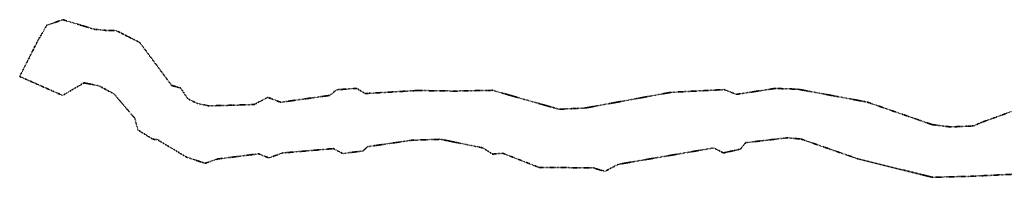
# Model space of a CAD drawing. Header units: metres. Extents: x 169249 to 194689, y 406250 to 412203.
# Tile 1 of 14: x 169249 to 175704, y 406250 to 407281. Entities that reach past the tile are written whole.
import ezdxf

# ---------------------------------------------------------------- set-up
doc = ezdxf.new("R2010")
doc.units = ezdxf.units.M
doc.linetypes.add('AL-TEKENBLADGRENS', pattern=[11.5, 2.5, -1.5, 1, -1.5, 1, -1.5, 2.5])
doc.layers.add('X-XX-AL-TEKENBLADGRENS-G', color=7, linetype='AL-TEKENBLADGRENS', lineweight=35)

msp = doc.modelspace()

# ---------------------------------------------------------------- linework, layer by layer
at = {"layer": 'X-XX-AL-TEKENBLADGRENS-G'}
msp.add_polyline3d([(175774.3, 406688.9, 0), (175550.3, 406607.6, 0), (175504.3, 406586.5, 0), (175352.9, 406579.7, 0), (175232, 406594.8, 0), (174805, 406742.5, 0), (174350.7, 406826.7, 0), (174201.2, 406831.7, 0), (173948.6, 406793, 0), (173868, 406824.1, 0), (173517.3, 406806.1, 0), (172959.7, 406704, 0), (172786.4, 406695.3, 0), (172348.6, 406819.5, 0), (172101.1, 406814.4, 0), (171856.7, 406818.3, 0), (171513.9, 406798.2, 0), (171458.8, 406832.3, 0), (171326.9, 406822.9, 0), (171282.2, 406786, 0), (170959.8, 406741.2, 0), (170876.1, 406773.4, 0), (170785.6, 406726.1, 0), (170490.3, 406717.6, 0), (170416.6, 406732.4, 0), (170352.2, 406762.9, 0), (170304.2, 406834.6, 0), (170245.5, 406851.4, 0), (170036.8, 407131.9, 0), (169884, 407209.6, 0), (169815.2, 407211.5, 0), (169740, 407218.6, 0), (169532.3, 407281.5, 0), (169427.5, 407245.3, 0), (169368.9, 407145.3, 0), (169249.4, 406909.9, 0), (169530.7, 406786, 0), (169670.8, 406868.3, 0), (169769, 406848.8, 0), (169867.5, 406796.1, 0), (170003.7, 406637, 0), (170024.4, 406559.8, 0), (170123.3, 406498.6, 0), (170148.7, 406498.5, 0), (170343.6, 406381.8, 0), (170464.3, 406341.9, 0), (170544.8, 406369.6, 0), (170816.1, 406403.8, 0), (170882.9, 406376.9, 0), (170972, 406409.2, 0), (171305.9, 406437.9, 0), (171367.2, 406405.7, 0), (171498.5, 406422.3, 0), (171531.4, 406450.7, 0), (171821.1, 406492.9, 0), (172008.5, 406498.9, 0), (172285.7, 406442.7, 0), (172349.9, 406401.9, 0), (172415.9, 406407.6, 0), (172655.7, 406314.3, 0), (173008.2, 406312.2, 0), (173085.9, 406288.7, 0), (173173, 406334.9, 0), (173800.1, 406442.5, 0), (173862.2, 406409.5, 0), (173973.9, 406434.4, 0), (174009, 406476.8, 0), (174282.3, 406508.8, 0), (174371.6, 406500.4, 0), (174741.2, 406372, 0), (175233.2, 406250.2, 0), (175476.5, 406256.3, 0), (176494.2, 406305.5, 0)], dxfattribs=at)

doc.saveas('drawing.dxf')
